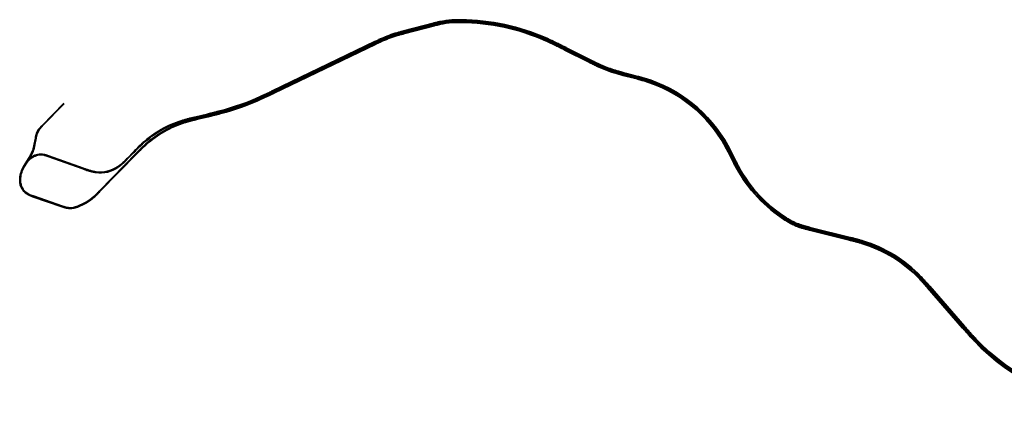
# Model space of a CAD drawing. Header units: metres. Extents: x -5203299 to 2078834, y 245743 to 5817682.
# Tile 3 of 256: x 341634 to 360234, y 5810368 to 5817682. Entities that reach past the tile are written whole.
import ezdxf

# ---------------------------------------------------------------- set-up
doc = ezdxf.new("R2010")
doc.units = ezdxf.units.M
doc.header["$LTSCALE"] = 0.5
doc.layers.add('99.04_Gleisplanung VP 02_23-EB-1236L-A-FAHRKANTE', color=150, linetype='Continuous', lineweight=35, true_color=0x007fff)
doc.layers.add('99.04_Gleisplanung VP 02_23-EB-1236R-A-FAHRKANTE', color=150, linetype='Continuous', lineweight=35, true_color=0x007fff)
doc.layers.add('Keine', color=7, linetype='Continuous', lineweight=9)

# ---------------------------------------------------------------- blocks, each defined once
blk = doc.blocks.new('_23-07-06_Massenplan_TB_Weiterführende Schule-4 (3D)')
at = {"layer": '99.04_Gleisplanung VP 02_23-EB-1236L-A-FAHRKANTE', "flags": 128}
for points in [[(-576.1, 22.2, -0.18994), (-844.5, 148.1), (-844.5, 148.1, -0.002297), (-847.2, 150.9), (-847.2, 150.9), (-847.2, 150.9, -0.00199), (-849.9, 153.9), (-849.9, 153.9), (-849.9, 153.9, -0.001684), (-852.5, 156.8), (-852.5, 156.8), (-852.5, 156.8, -0.001378), (-855.2, 159.8), (-855.2, 159.8, -0.001072), (-857.7, 162.6), (-857.7, 162.6, -0.000766), (-860.4, 165.7), (-860.4, 165.7, -0.000459), (-862.6, 168.2), (-862.6, 168.2), (-862.6, 168.2), (-862.6, 168.2, -0.000153), (-865.6, 171.7), (-865.6, 171.7), (-865.6, 171.7), (-865.6, 171.7), (-931.7, 247.4, 0.000185), (-934, 250, 0.000555), (-935.6, 251.9, 0.000926), (-937.7, 254.2, 0.001296), (-939.6, 256.3), (-939.6, 256.3, 0.001667), (-941.6, 258.6), (-941.6, 258.6, 0.002037), (-943.6, 260.7, 0.002407), (-945.6, 262.9), (-945.6, 262.9, 0.002777), (-947.6, 265), (-947.6, 265), (-947.6, 265, 0.128909), (-1056, 331.4), (-1056, 331.4), (-1056, 331.4, 0.002777), (-1058.8, 332.2), (-1058.8, 332.2), (-1058.8, 332.2), (-1058.8, 332.2), (-1058.8, 332.2), (-1058.8, 332.2, 0.002407), (-1061.7, 333.1), (-1061.7, 333.1), (-1061.7, 333.1), (-1061.7, 333.1, 0.002037), (-1064.5, 333.8), (-1064.5, 333.8), (-1064.5, 333.8), (-1064.5, 333.8, 0.001666), (-1067.5, 334.6), (-1067.5, 334.6), (-1067.5, 334.6), (-1067.5, 334.6, 0.001296), (-1070.2, 335.3), (-1070.2, 335.3), (-1070.2, 335.3), (-1070.2, 335.3, 0.000926), (-1073.2, 336.1), (-1073.2, 336.1), (-1073.2, 336.1), (-1073.2, 336.1), (-1073.2, 336.1, 0.000555), (-1075.6, 336.7), (-1075.6, 336.7), (-1075.6, 336.7), (-1075.6, 336.7), (-1075.6, 336.7), (-1075.6, 336.7), (-1075.6, 336.7, 0.000185), (-1079, 337.6), (-1079, 337.6), (-1079, 337.6), (-1079, 337.6), (-1155, 356.6), (-1155, 356.6, -0.000441), (-1158.3, 357.4), (-1158.3, 357.4, -0.001324), (-1160.7, 358), (-1160.7, 358), (-1160.7, 358), (-1160.7, 358), (-1160.7, 358), (-1160.7, 358, -0.002206), (-1163.7, 358.8), (-1163.7, 358.8), (-1163.7, 358.8), (-1163.7, 358.8, -0.003089), (-1166.3, 359.6), (-1166.3, 359.6, -0.003971), (-1169.3, 360.4, -0.004854), (-1172, 361.2, -0.005736), (-1174.8, 362.2, -0.006619), (-1177.5, 363.2), (-1177.5, 363.2, -0.024867), (-1187.1, 367.3), (-1187.1, 367.3, -0.009131), (-1190.6, 369.1), (-1190.6, 369.1, -0.007612), (-1194.3, 371.2), (-1194.3, 371.2, -0.006094), (-1197.7, 373.2, -0.004575), (-1201.3, 375.5, -0.126344), (-1292.8, 473.3, -0.003587), (-1294.8, 477, -0.002562), (-1297, 481.1), (-1297, 481.1, -0.001537), (-1298.6, 484.4), (-1298.6, 484.4), (-1298.6, 484.4, -0.000512), (-1301, 489), (-1301, 489), (-1305.6, 498.2), (-1305.6, 498.2, 0.00052), (-1307.9, 502.7), (-1307.9, 502.7, 0.001559), (-1309.6, 505.9, 0.002598), (-1311.7, 510, 0.003637), (-1313.6, 513.6, 0.19862), (-1468.8, 638.5), (-1468.8, 638.5, 0.003637), (-1472.7, 639.6), (-1472.7, 639.6), (-1472.7, 639.6), (-1472.7, 639.6, 0.002598), (-1477.1, 640.8), (-1477.1, 640.8), (-1477.1, 640.8), (-1477.1, 640.8), (-1477.1, 640.8, 0.001559), (-1480.6, 641.7), (-1480.6, 641.7), (-1480.6, 641.7), (-1480.6, 641.7, 0.00052), (-1485.5, 643), (-1485.5, 643), (-1485.5, 643), (-1485.5, 643), (-1501.8, 647.2), (-1501.8, 647.2), (-1501.8, 647.2, -0.000512), (-1506.8, 648.5), (-1506.8, 648.5), (-1506.8, 648.5, -0.001537), (-1510.3, 649.4), (-1510.3, 649.4), (-1510.3, 649.4, -0.002562), (-1514.8, 650.6), (-1514.8, 650.6), (-1514.8, 650.6), (-1514.8, 650.6, -0.003587), (-1518.8, 651.8), (-1518.8, 651.8, -0.037523), (-1556.6, 666, -0.003587), (-1560.4, 667.8), (-1560.4, 667.8), (-1560.4, 667.8, -0.002562), (-1564.6, 669.8), (-1564.6, 669.8), (-1564.6, 669.8, -0.001537), (-1567.9, 671.5), (-1567.9, 671.5), (-1567.9, 671.5), (-1567.9, 671.5), (-1567.9, 671.5), (-1567.9, 671.5, -0.000512), (-1572.4, 673.8), (-1572.4, 673.8), (-1572.4, 673.8), (-1615.6, 695.6), (-1615.6, 695.6), (-1615.6, 695.6, 0.000201), (-1621, 698.3), (-1621, 698.3), (-1621, 698.3), (-1621, 698.3, 0.000603), (-1624.9, 700.3), (-1624.9, 700.3, 0.001005), (-1629.9, 702.7), (-1629.9, 702.7, 0.001407), (-1634.3, 704.9), (-1634.3, 704.9, 0.001809), (-1639.1, 707.3), (-1639.1, 707.3, 0.002211), (-1643.7, 709.4), (-1643.7, 709.4, 0.002613), (-1648.5, 711.7), (-1648.5, 711.7, 0.003015), (-1653.2, 713.8), (-1653.2, 713.8, 0.102042), (-1813.3, 748.4), (-1813.3, 748.4), (-1813.3, 748.4), (-1813.3, 748.4, 0.003114), (-1817.7, 748.4), (-1817.7, 748.4), (-1817.7, 748.4, 0.004197), (-1821.6, 748.4), (-1821.6, 748.4), (-1821.6, 748.4, 0.005281), (-1825.9, 748.3), (-1825.9, 748.3, 0.006364), (-1830, 748), (-1830, 748, 0.037174), (-1852.1, 744.9), (-1852.1, 744.9, 0.004463), (-1854.9, 744.3), (-1854.9, 744.3), (-1854.9, 744.3), (-1854.9, 744.3, 0.003188), (-1858.1, 743.5), (-1858.1, 743.5), (-1858.1, 743.5), (-1858.1, 743.5, 0.001913), (-1860.6, 742.9), (-1860.6, 742.9), (-1860.6, 742.9, 0.000638), (-1864.1, 742), (-1864.1, 742), (-1919.7, 727.4), (-1919.7, 727.4), (-1919.7, 727.4, 0.000436), (-1923.3, 726.5), (-1923.3, 726.5), (-1923.3, 726.5, 0.001307), (-1925.9, 725.8), (-1925.9, 725.8), (-1925.9, 725.8), (-1925.9, 725.8, 0.002178), (-1929.2, 724.9), (-1929.2, 724.9), (-1929.2, 724.9, 0.003049), (-1932.1, 724.1, 0.033697), (-1961.3, 713.4, 0.003284), (-1964.3, 712), (-1964.3, 712), (-1964.3, 712), (-1964.3, 712, 0.002345), (-1967.6, 710.5), (-1967.6, 710.5), (-1967.6, 710.5, 0.001407), (-1970.2, 709.3, 0.000469), (-1973.8, 707.5), (-2167, 614.6), (-2167, 614.6), (-2167, 614.6, -0.000097), (-2170.3, 613), (-2170.3, 613), (-2170.3, 613), (-2170.3, 613), (-2170.3, 613), (-2170.3, 613, -0.000292), (-2172.7, 611.9), (-2172.7, 611.9), (-2172.7, 611.9), (-2172.7, 611.9), (-2172.7, 611.9, -0.000487), (-2175.7, 610.5), (-2175.7, 610.5), (-2175.7, 610.5), (-2175.7, 610.5), (-2175.7, 610.5, -0.000681), (-2178.4, 609.2), (-2178.4, 609.2), (-2178.4, 609.2), (-2178.4, 609.2, -0.001946), (-2184.4, 606.4), (-2184.4, 606.4, -0.002724), (-2189.7, 603.9), (-2189.7, 603.9), (-2189.7, 603.9, -0.040475), (-2266.5, 576.6), (-2266.5, 576.6, -0.002724), (-2272.3, 575.1), (-2272.3, 575.1, -0.001946), (-2278.7, 573.4), (-2278.7, 573.4, -0.001168), (-2283.8, 572.2), (-2283.8, 572.2), (-2283.8, 572.2, -0.000389), (-2290.9, 570.5), (-2290.9, 570.5), (-2290.9, 570.5), (-2310.9, 565.6), (-2310.9, 565.6, 0.000248), (-2314.4, 564.8), (-2314.4, 564.8), (-2314.4, 564.8), (-2314.4, 564.8), (-2314.4, 564.8, 0.000744), (-2316.9, 564.2), (-2316.9, 564.2), (-2316.9, 564.2), (-2316.9, 564.2), (-2316.9, 564.2), (-2316.9, 564.2, 0.00124), (-2320.1, 563.4), (-2320.1, 563.4), (-2320.1, 563.4), (-2320.1, 563.4, 0.001737), (-2322.9, 562.7), (-2322.9, 562.7), (-2322.9, 562.7), (-2322.9, 562.7, 0.002233), (-2326, 561.9), (-2326, 561.9), (-2326, 561.9), (-2326, 561.9, 0.002729), (-2328.9, 561.1), (-2328.9, 561.1), (-2328.9, 561.1), (-2328.9, 561.1, 0.003225), (-2331.9, 560.2), (-2331.9, 560.2), (-2331.9, 560.2), (-2331.9, 560.2, 0.003721), (-2334.8, 559.3), (-2334.8, 559.3), (-2334.8, 559.3, 0.108452), (-2407.3, 518.2), (-2407.3, 518.2), (-2407.3, 518.2, 0.003721), (-2409.5, 516.2), (-2409.5, 516.2), (-2409.5, 516.2), (-2409.5, 516.2), (-2409.5, 516.2, 0.003225), (-2411.8, 514.1), (-2411.8, 514.1), (-2411.8, 514.1, 0.002729), (-2413.9, 512), (-2413.9, 512), (-2413.9, 512), (-2413.9, 512, 0.002233), (-2416.2, 509.8), (-2416.2, 509.8, 0.001737), (-2418.3, 507.7), (-2418.3, 507.7, 0.00124), (-2420.6, 505.4), (-2420.6, 505.4), (-2420.6, 505.4), (-2420.6, 505.4, 0.000744), (-2422.4, 503.5), (-2422.4, 503.5), (-2422.4, 503.5), (-2422.4, 503.5), (-2422.4, 503.5, 0.000248), (-2424.9, 501), (-2424.9, 501), (-2495.1, 429.3, -0.000293), (-2496.6, 427.7), (-2496.6, 427.7), (-2496.6, 427.7), (-2496.6, 427.7, -0.000879), (-2497.7, 426.6), (-2497.7, 426.6), (-2497.7, 426.6), (-2497.7, 426.6), (-2497.7, 426.6, -0.001465), (-2499.1, 425.2), (-2499.1, 425.2), (-2499.1, 425.2), (-2499.1, 425.2, -0.002051), (-2500.4, 424), (-2500.4, 424), (-2500.4, 424, -0.002637), (-2501.8, 422.6), (-2501.8, 422.6), (-2501.8, 422.6), (-2501.8, 422.6, -0.003223), (-2503.1, 421.4), (-2503.1, 421.4), (-2503.1, 421.4), (-2503.1, 421.4), (-2503.1, 421.4, -0.003809), (-2504.5, 420.1), (-2504.5, 420.1), (-2504.5, 420.1), (-2504.5, 420.1, -0.004395), (-2505.9, 418.8), (-2505.9, 418.8), (-2505.9, 418.8), (-2505.9, 418.8, -0.089537), (-2536.6, 400.4), (-2536.6, 400.4), (-2536.6, 400.4, -0.007053), (-2538.8, 399.5), (-2538.8, 399.5), (-2538.8, 399.5, -0.009908), (-2540.9, 398.9), (-2540.9, 398.9, -0.012763), (-2543.1, 398.2), (-2543.1, 398.2, -0.015619), (-2545.3, 397.8), (-2545.3, 397.8, -0.094956), (-2558, 397.9, -0.00799), (-2559.1, 398.1), (-2559.1, 398.1, -0.006925), (-2560.2, 398.4), (-2560.2, 398.4), (-2560.2, 398.4, -0.005859), (-2561.3, 398.7), (-2561.3, 398.7, -0.004794), (-2562.4, 399, -0.003729), (-2563.4, 399.3), (-2563.4, 399.3, -0.002664), (-2564.6, 399.7), (-2564.6, 399.7, -0.001598), (-2565.5, 400, -0.000533), (-2566.7, 400.4), (-2621.9, 419.5), (-2621.9, 419.5), (-2621.9, 419.5), (-2621.9, 419.5, -0.000586), (-2623.1, 420), (-2623.1, 420), (-2623.1, 420), (-2623.1, 420), (-2623.1, 420, -0.001758), (-2624, 420.3), (-2624, 420.3), (-2624, 420.3, -0.00293), (-2625.2, 420.7), (-2625.2, 420.7), (-2625.2, 420.7, -0.004102), (-2626.2, 421.1), (-2626.2, 421.1), (-2626.2, 421.1), (-2626.2, 421.1), (-2626.2, 421.1, -0.005274), (-2627.2, 421.5), (-2627.2, 421.5), (-2627.2, 421.5, -0.006445), (-2628.3, 421.9), (-2628.3, 421.9, -0.007617), (-2629.3, 422.4, -0.008789), (-2630.3, 422.9), (-2630.3, 422.9, -0.237662), (-2646.4, 445.4), (-2646.4, 445.4, -0.017814), (-2646.7, 447.6), (-2646.7, 447.6, -0.015939), (-2646.8, 450), (-2646.8, 450), (-2646.8, 450, -0.014063), (-2646.8, 452.2), (-2646.8, 452.2), (-2646.8, 452.2, -0.012188), (-2646.6, 454.5), (-2646.6, 454.5), (-2646.6, 454.5, -0.11627), (-2639.4, 476.7), (-2639.4, 476.7), (-2629, 493.7), (-2629, 493.7), (-2629, 493.7), (-2629, 493.7, 0.000352), (-2628.3, 494.8), (-2628.3, 494.8), (-2628.3, 494.8), (-2628.3, 494.8), (-2628.3, 494.8), (-2628.3, 494.8, 0.001055), (-2627.8, 495.6), (-2627.8, 495.6, 0.001758), (-2627.2, 496.7), (-2627.2, 496.7), (-2627.2, 496.7, 0.002461), (-2626.7, 497.6), (-2626.7, 497.6), (-2626.7, 497.6, 0.007031), (-2625.5, 499.6, 0.009844), (-2624.5, 501.5), (-2624.5, 501.5, 0.04503), (-2621.3, 509.7), (-2621.3, 509.7), (-2621.3, 509.7, 0.009844), (-2620.8, 511.8), (-2620.8, 511.8, 0.007031), (-2620.3, 514.1, 0.002461), (-2620.1, 515.1), (-2620.1, 515.1), (-2620.1, 515.1, 0.001758), (-2619.8, 516.3), (-2619.8, 516.3), (-2619.8, 516.3, 0.001055), (-2619.7, 517.2), (-2619.7, 517.2), (-2619.7, 517.2), (-2619.7, 517.2, 0.000352), (-2619.4, 518.5), (-2619.4, 518.5), (-2619.4, 518.5), (-2617.2, 530), (-2617.2, 530, -0.000586), (-2617, 531.2), (-2617, 531.2, -0.001758), (-2616.8, 532.2), (-2616.8, 532.2, -0.00293), (-2616.6, 533.3), (-2616.6, 533.3), (-2616.6, 533.3, -0.004102), (-2616.3, 534.4), (-2616.3, 534.4, -0.005273), (-2616, 535.5, -0.006445), (-2615.8, 536.6), (-2615.8, 536.6, -0.007617), (-2615.4, 537.7), (-2615.4, 537.7), (-2615.4, 537.7, -0.008789), (-2615.1, 538.8), (-2615.1, 538.8, -0.070836), (-2611.1, 546.5, -0.008789), (-2610.4, 547.4), (-2610.4, 547.4, -0.007617), (-2609.7, 548.3), (-2609.7, 548.3), (-2609.7, 548.3, -0.006445), (-2609, 549.1), (-2609, 549.1), (-2609, 549.1, -0.005273), (-2608.2, 550), (-2608.2, 550, -0.004102), (-2607.5, 550.8, -0.00293), (-2606.6, 551.7), (-2606.6, 551.7, -0.001758), (-2606, 552.4), (-2606, 552.4), (-2606, 552.4), (-2606, 552.4), (-2606, 552.4, -0.000586), (-2605.1, 553.3), (-2563.6, 595.9)], [(-576, 23.7, -0.18994), (-843.5, 149.1), (-843.5, 149.1), (-843.5, 149.1, -0.002297), (-846.1, 151.9), (-846.1, 151.9, -0.00199), (-848.8, 154.9, -0.001684), (-851.4, 157.7, -0.001378), (-854.1, 160.8, -0.001072), (-856.6, 163.5), (-856.6, 163.5, -0.000766), (-859.4, 166.7), (-859.4, 166.7), (-859.4, 166.7, -0.000459), (-861.5, 169.2), (-861.5, 169.2), (-861.5, 169.2), (-861.5, 169.2), (-861.5, 169.2, -0.000153), (-864.6, 172.6), (-864.6, 172.6), (-864.6, 172.6), (-864.6, 172.6), (-930.6, 248.3, 0.000185), (-932.9, 250.9), (-932.9, 250.9), (-932.9, 250.9, 0.000555), (-934.6, 252.8), (-934.6, 252.8), (-934.6, 252.8, 0.000926), (-936.6, 255.2), (-936.6, 255.2, 0.001296), (-938.5, 257.3), (-938.5, 257.3, 0.001667), (-940.6, 259.6), (-940.6, 259.6, 0.002037), (-942.5, 261.7), (-942.5, 261.7, 0.002407), (-944.6, 263.9), (-944.6, 263.9, 0.002777), (-946.6, 266), (-946.6, 266, 0.128909), (-1055.6, 332.8), (-1055.6, 332.8), (-1055.6, 332.8), (-1055.6, 332.8, 0.002777), (-1058.4, 333.6), (-1058.4, 333.6), (-1058.4, 333.6, 0.002407), (-1061.4, 334.4), (-1061.4, 334.4, 0.002037), (-1064.1, 335.2), (-1064.1, 335.2), (-1064.1, 335.2), (-1064.1, 335.2, 0.001666), (-1067.1, 336), (-1067.1, 336), (-1067.1, 336), (-1067.1, 336), (-1067.1, 336, 0.001296), (-1069.8, 336.7), (-1069.8, 336.7, 0.000926), (-1072.9, 337.5), (-1072.9, 337.5), (-1072.9, 337.5, 0.000555), (-1075.3, 338.1), (-1075.3, 338.1), (-1075.3, 338.1), (-1075.3, 338.1), (-1075.3, 338.1), (-1075.3, 338.1, 0.000185), (-1078.7, 338.9), (-1078.7, 338.9), (-1078.7, 338.9), (-1154.6, 358, -0.000441), (-1158, 358.8), (-1158, 358.8), (-1158, 358.8), (-1158, 358.8, -0.001324), (-1160.3, 359.4), (-1160.3, 359.4), (-1160.3, 359.4), (-1160.3, 359.4), (-1160.3, 359.4), (-1160.3, 359.4, -0.002206), (-1163.3, 360.2), (-1163.3, 360.2), (-1163.3, 360.2, -0.003089), (-1166, 360.9, -0.003971), (-1168.9, 361.8, -0.004854), (-1171.5, 362.6), (-1171.5, 362.6, -0.005736), (-1174.4, 363.5), (-1174.4, 363.5), (-1174.4, 363.5, -0.006619), (-1177, 364.5), (-1177, 364.5, -0.024867), (-1186.4, 368.6), (-1186.4, 368.6, -0.009131), (-1189.9, 370.4), (-1189.9, 370.4), (-1189.9, 370.4, -0.007612), (-1193.6, 372.4), (-1193.6, 372.4), (-1193.6, 372.4, -0.006094), (-1196.9, 374.4), (-1196.9, 374.4, -0.004575), (-1200.6, 376.7, -0.126344), (-1291.6, 474), (-1291.6, 474, -0.003587), (-1293.6, 477.7), (-1293.6, 477.7, -0.002562), (-1295.7, 481.8, -0.001537), (-1297.4, 485), (-1297.4, 485, -0.000512), (-1299.7, 489.6), (-1299.7, 489.6), (-1304.3, 498.8, 0.00052), (-1306.6, 503.3), (-1306.6, 503.3, 0.001559), (-1308.3, 506.6), (-1308.3, 506.6, 0.002598), (-1310.4, 510.6, 0.003637), (-1312.4, 514.3, 0.19862), (-1468.4, 639.8, 0.003637), (-1472.3, 641), (-1472.3, 641, 0.002598), (-1476.7, 642.2), (-1476.7, 642.2), (-1476.7, 642.2, 0.001559), (-1480.3, 643.1), (-1480.3, 643.1), (-1480.3, 643.1, 0.00052), (-1485.2, 644.4), (-1485.2, 644.4), (-1485.2, 644.4), (-1501.5, 648.6), (-1501.5, 648.6), (-1501.5, 648.6, -0.000512), (-1506.4, 649.8), (-1506.4, 649.8), (-1506.4, 649.8), (-1506.4, 649.8, -0.001537), (-1510, 650.8), (-1510, 650.8, -0.002562), (-1514.4, 652), (-1514.4, 652, -0.003587), (-1518.4, 653.1), (-1518.4, 653.1, -0.037523), (-1556, 667.3, -0.003587), (-1559.8, 669.1, -0.002562), (-1563.9, 671.1, -0.001537), (-1567.2, 672.7), (-1567.2, 672.7, -0.000512), (-1571.8, 675), (-1571.8, 675), (-1571.8, 675), (-1614.9, 696.9), (-1614.9, 696.9), (-1614.9, 696.9), (-1614.9, 696.9, 0.000201), (-1620.4, 699.6), (-1620.4, 699.6), (-1620.4, 699.6), (-1620.4, 699.6, 0.000603), (-1624.3, 701.6), (-1624.3, 701.6), (-1624.3, 701.6, 0.001005), (-1629.2, 704), (-1629.2, 704), (-1629.2, 704), (-1629.2, 704, 0.001407), (-1633.7, 706.2), (-1633.7, 706.2), (-1633.7, 706.2, 0.001809), (-1638.5, 708.6, 0.002211), (-1643.1, 710.7), (-1643.1, 710.7, 0.002613), (-1647.9, 713), (-1647.9, 713), (-1647.9, 713), (-1647.9, 713), (-1647.9, 713, 0.003015), (-1652.6, 715.1, 0.102042), (-1813.3, 749.8), (-1813.3, 749.8, 0.003114), (-1817.7, 749.9), (-1817.7, 749.9), (-1817.7, 749.9, 0.004197), (-1821.7, 749.8), (-1821.7, 749.8), (-1821.7, 749.8, 0.005281), (-1826, 749.7, 0.006364), (-1830.1, 749.5, 0.037174), (-1852.4, 746.3), (-1852.4, 746.3, 0.004463), (-1855.3, 745.7), (-1855.3, 745.7), (-1855.3, 745.7, 0.003188), (-1858.4, 744.9), (-1858.4, 744.9), (-1858.4, 744.9, 0.001913), (-1860.9, 744.3, 0.000638), (-1864.4, 743.3), (-1920.1, 728.8), (-1920.1, 728.8), (-1920.1, 728.8, 0.000436), (-1923.7, 727.9), (-1923.7, 727.9), (-1923.7, 727.9), (-1923.7, 727.9, 0.001307), (-1926.3, 727.2), (-1926.3, 727.2), (-1926.3, 727.2), (-1926.3, 727.2, 0.002178), (-1929.6, 726.3), (-1929.6, 726.3), (-1929.6, 726.3, 0.003049), (-1932.5, 725.4, 0.033697), (-1961.9, 714.7), (-1961.9, 714.7, 0.003284), (-1964.9, 713.3), (-1964.9, 713.3, 0.002345), (-1968.2, 711.8), (-1968.2, 711.8), (-1968.2, 711.8), (-1968.2, 711.8, 0.001407), (-1970.8, 710.6), (-1970.8, 710.6), (-1970.8, 710.6, 0.000469), (-1974.5, 708.8), (-1974.5, 708.8), (-2167.7, 615.9), (-2167.7, 615.9, -0.000097), (-2171, 614.3), (-2171, 614.3), (-2171, 614.3), (-2171, 614.3), (-2171, 614.3), (-2171, 614.3, -0.000292), (-2173.3, 613.2), (-2173.3, 613.2), (-2173.3, 613.2), (-2173.3, 613.2), (-2173.3, 613.2, -0.000487), (-2176.3, 611.8), (-2176.3, 611.8), (-2176.3, 611.8), (-2176.3, 611.8, -0.000681), (-2179, 610.5), (-2179, 610.5), (-2179, 610.5), (-2179, 610.5, -0.001946), (-2185, 607.7), (-2185, 607.7), (-2185, 607.7), (-2185, 607.7, -0.002724), (-2190.3, 605.2), (-2190.3, 605.2), (-2190.3, 605.2, -0.040475), (-2266.9, 577.9), (-2266.9, 577.9), (-2266.9, 577.9, -0.002724), (-2272.6, 576.5), (-2272.6, 576.5), (-2272.6, 576.5), (-2272.6, 576.5, -0.001946), (-2279, 574.8), (-2279, 574.8), (-2279, 574.8, -0.001168), (-2284.1, 573.6), (-2284.1, 573.6), (-2284.1, 573.6), (-2284.1, 573.6, -0.000389), (-2291.2, 571.9), (-2291.2, 571.9), (-2291.2, 571.9), (-2291.2, 571.9), (-2311.3, 567, 0.000248), (-2314.8, 566.2), (-2314.8, 566.2), (-2314.8, 566.2), (-2314.8, 566.2, 0.000744), (-2317.3, 565.6), (-2317.3, 565.6), (-2317.3, 565.6), (-2317.3, 565.6), (-2317.3, 565.6), (-2317.3, 565.6, 0.00124), (-2320.4, 564.8), (-2320.4, 564.8), (-2320.4, 564.8), (-2320.4, 564.8, 0.001737), (-2323.3, 564.1), (-2323.3, 564.1), (-2323.3, 564.1, 0.002233), (-2326.4, 563.3), (-2326.4, 563.3), (-2326.4, 563.3), (-2326.4, 563.3), (-2326.4, 563.3), (-2326.4, 563.3, 0.002729), (-2329.3, 562.5), (-2329.3, 562.5), (-2329.3, 562.5, 0.003225), (-2332.3, 561.6), (-2332.3, 561.6, 0.003721), (-2335.2, 560.7), (-2335.2, 560.7, 0.108452), (-2408.2, 519.3), (-2408.2, 519.3, 0.003721), (-2410.5, 517.3), (-2410.5, 517.3, 0.003225), (-2412.8, 515.1), (-2412.8, 515.1), (-2412.8, 515.1, 0.002729), (-2414.9, 513), (-2414.9, 513), (-2414.9, 513, 0.002233), (-2417.2, 510.8), (-2417.2, 510.8), (-2417.2, 510.8), (-2417.2, 510.8, 0.001737), (-2419.3, 508.7), (-2419.3, 508.7), (-2419.3, 508.7), (-2419.3, 508.7, 0.00124), (-2421.6, 506.4), (-2421.6, 506.4), (-2421.6, 506.4), (-2421.6, 506.4), (-2421.6, 506.4), (-2421.6, 506.4, 0.000744), (-2423.4, 504.5), (-2423.4, 504.5), (-2423.4, 504.5), (-2423.4, 504.5, 0.000248), (-2425.9, 502), (-2425.9, 502), (-2496.1, 430.3), (-2496.1, 430.3, -0.000293), (-2497.7, 428.8), (-2497.7, 428.8), (-2497.7, 428.8), (-2497.7, 428.8), (-2497.7, 428.8, -0.000879), (-2498.8, 427.6), (-2498.8, 427.6), (-2498.8, 427.6), (-2498.8, 427.6), (-2498.8, 427.6), (-2498.8, 427.6, -0.001465), (-2500.2, 426.2), (-2500.2, 426.2), (-2500.2, 426.2), (-2500.2, 426.2, -0.002051), (-2501.4, 425), (-2501.4, 425), (-2501.4, 425, -0.002637), (-2502.8, 423.7), (-2502.8, 423.7), (-2502.8, 423.7), (-2502.8, 423.7, -0.003223), (-2504.1, 422.4), (-2504.1, 422.4), (-2504.1, 422.4), (-2504.1, 422.4, -0.003809), (-2505.5, 421.1), (-2505.5, 421.1), (-2505.5, 421.1), (-2505.5, 421.1, -0.004395), (-2506.9, 419.9), (-2506.9, 419.9), (-2506.9, 419.9, -0.089537), (-2537.1, 401.7), (-2537.1, 401.7), (-2537.1, 401.7, -0.007053), (-2539.3, 400.9), (-2539.3, 400.9), (-2539.3, 400.9, -0.009908), (-2541.3, 400.3), (-2541.3, 400.3), (-2541.3, 400.3, -0.012763), (-2543.5, 399.6), (-2543.5, 399.6), (-2543.5, 399.6, -0.015619), (-2545.6, 399.2), (-2545.6, 399.2), (-2545.6, 399.2, -0.094956), (-2557.7, 399.3), (-2557.7, 399.3), (-2557.7, 399.3, -0.00799), (-2558.8, 399.5), (-2558.8, 399.5), (-2558.8, 399.5, -0.006925), (-2559.9, 399.8), (-2559.9, 399.8, -0.005859), (-2560.9, 400.1, -0.004794), (-2562, 400.4), (-2562, 400.4, -0.003729), (-2563, 400.7), (-2563, 400.7), (-2563, 400.7, -0.002664), (-2564.1, 401.1), (-2564.1, 401.1), (-2564.1, 401.1, -0.001598), (-2565, 401.4), (-2565, 401.4), (-2565, 401.4, -0.000533), (-2566.2, 401.8), (-2566.2, 401.8), (-2621.4, 420.9), (-2621.4, 420.9), (-2621.4, 420.9), (-2621.4, 420.9, -0.000586), (-2622.7, 421.3), (-2622.7, 421.3), (-2622.7, 421.3), (-2622.7, 421.3, -0.001758), (-2623.5, 421.6), (-2623.5, 421.6, -0.00293), (-2624.7, 422), (-2624.7, 422, -0.004102), (-2625.6, 422.4), (-2625.6, 422.4, -0.005274), (-2626.7, 422.8), (-2626.7, 422.8, -0.006445), (-2627.7, 423.2), (-2627.7, 423.2), (-2627.7, 423.2, -0.007617), (-2628.7, 423.7), (-2628.7, 423.7), (-2628.7, 423.7, -0.008789), (-2629.7, 424.2), (-2629.7, 424.2), (-2629.7, 424.2, -0.237662), (-2645, 445.6), (-2645, 445.6, -0.017814), (-2645.3, 447.8, -0.015939), (-2645.4, 450, -0.014063), (-2645.4, 452.2), (-2645.4, 452.2, -0.012188), (-2645.2, 454.4), (-2645.2, 454.4, -0.11627), (-2638.2, 475.9), (-2627.7, 493), (-2627.7, 493), (-2627.7, 493), (-2627.7, 493, 0.000352), (-2627.1, 494.1), (-2627.1, 494.1), (-2627.1, 494.1), (-2627.1, 494.1), (-2627.1, 494.1), (-2627.1, 494.1), (-2627.1, 494.1, 0.001055), (-2626.6, 494.9), (-2626.6, 494.9), (-2626.6, 494.9), (-2626.6, 494.9), (-2626.6, 494.9, 0.001758), (-2626, 495.9), (-2626, 495.9), (-2626, 495.9), (-2626, 495.9, 0.002461), (-2625.4, 496.8), (-2625.4, 496.8, 0.007031), (-2624.2, 498.9), (-2624.2, 498.9), (-2624.2, 498.9, 0.009844), (-2623.3, 500.8), (-2623.3, 500.8, 0.04503), (-2620, 509.3, 0.009844), (-2619.4, 511.4), (-2619.4, 511.4, 0.007031), (-2618.9, 513.8), (-2618.9, 513.8, 0.002461), (-2618.7, 514.8, 0.001758), (-2618.4, 516), (-2618.4, 516, 0.001055), (-2618.3, 516.9), (-2618.3, 516.9), (-2618.3, 516.9), (-2618.3, 516.9), (-2618.3, 516.9, 0.000352), (-2618, 518.2), (-2618, 518.2), (-2618, 518.2), (-2618, 518.2), (-2615.8, 529.7), (-2615.8, 529.7, -0.000586), (-2615.6, 531), (-2615.6, 531), (-2615.6, 531, -0.001758), (-2615.4, 531.9), (-2615.4, 531.9), (-2615.4, 531.9), (-2615.4, 531.9, -0.00293), (-2615.1, 533), (-2615.1, 533, -0.004102), (-2614.9, 534.1, -0.005273), (-2614.7, 535.2), (-2614.7, 535.2, -0.006445), (-2614.4, 536.2), (-2614.4, 536.2, -0.007617), (-2614.1, 537.3), (-2614.1, 537.3, -0.008789), (-2613.7, 538.3), (-2613.7, 538.3), (-2613.7, 538.3, -0.070836), (-2609.9, 545.6), (-2609.9, 545.6), (-2609.9, 545.6, -0.008789), (-2609.3, 546.5), (-2609.3, 546.5), (-2609.3, 546.5, -0.007617), (-2608.6, 547.4), (-2608.6, 547.4, -0.006445), (-2607.9, 548.2), (-2607.9, 548.2, -0.005273), (-2607.1, 549.1), (-2607.1, 549.1), (-2607.1, 549.1), (-2607.1, 549.1, -0.004102), (-2606.4, 549.8), (-2606.4, 549.8), (-2606.4, 549.8), (-2606.4, 549.8, -0.00293), (-2605.6, 550.7), (-2605.6, 550.7), (-2605.6, 550.7, -0.001758), (-2605, 551.4), (-2605, 551.4), (-2605, 551.4), (-2605, 551.4), (-2605, 551.4, -0.000586), (-2604, 552.3), (-2604, 552.3), (-2604, 552.3), (-2562.6, 594.9)]]:
    blk.add_lwpolyline(points, format="xyb", dxfattribs=at)
at = {"layer": '99.04_Gleisplanung VP 02_23-EB-1236R-A-FAHRKANTE', "flags": 128}
for points in [[(-575.8, 27.3, -0.189848), (-840.8, 151.5), (-840.8, 151.5), (-840.8, 151.5, -0.002307), (-843.4, 154.3), (-843.4, 154.3), (-843.4, 154.3, -0.002), (-846.1, 157.3), (-846.1, 157.3, -0.001692), (-848.7, 160.1), (-848.7, 160.1, -0.001384), (-851.4, 163.2), (-851.4, 163.2, -0.001077), (-853.8, 165.9), (-853.8, 165.9, -0.000769), (-856.6, 169.1), (-856.6, 169.1, -0.000461), (-858.7, 171.5), (-858.7, 171.5), (-858.7, 171.5), (-858.7, 171.5, -0.000154), (-861.8, 175), (-861.8, 175), (-861.8, 175), (-861.8, 175), (-927.8, 250.7, 0.000184), (-930.1, 253.3), (-930.1, 253.3, 0.000551), (-931.8, 255.2), (-931.8, 255.2, 0.000919), (-933.9, 257.6), (-933.9, 257.6, 0.001287), (-935.8, 259.7), (-935.8, 259.7, 0.001654), (-937.8, 262), (-937.8, 262), (-937.8, 262, 0.002022), (-939.8, 264.1), (-939.8, 264.1), (-939.8, 264.1, 0.00239), (-941.9, 266.4), (-941.9, 266.4, 0.002757), (-943.9, 268.5, 0.129082), (-1054.7, 336.3), (-1054.7, 336.3, 0.002757), (-1057.5, 337.1), (-1057.5, 337.1), (-1057.5, 337.1), (-1057.5, 337.1, 0.00239), (-1060.4, 338), (-1060.4, 338), (-1060.4, 338, 0.002022), (-1063.2, 338.7), (-1063.2, 338.7, 0.001655), (-1066.2, 339.5), (-1066.2, 339.5, 0.001287), (-1069, 340.3), (-1069, 340.3, 0.000919), (-1072, 341), (-1072, 341), (-1072, 341, 0.000551), (-1074.5, 341.7), (-1074.5, 341.7), (-1074.5, 341.7), (-1074.5, 341.7, 0.000184), (-1077.9, 342.5), (-1077.9, 342.5), (-1154, 361.6, -0.000449), (-1157.2, 362.4), (-1157.2, 362.4, -0.001348), (-1159.5, 363), (-1159.5, 363), (-1159.5, 363), (-1159.5, 363, -0.002246), (-1162.5, 363.8), (-1162.5, 363.8), (-1162.5, 363.8, -0.003145), (-1165.1, 364.5), (-1165.1, 364.5), (-1165.1, 364.5), (-1165.1, 364.5, -0.004043), (-1167.9, 365.3), (-1167.9, 365.3), (-1167.9, 365.3, -0.004942), (-1170.6, 366.1), (-1170.6, 366.1, -0.00584), (-1173.3, 367, -0.006739), (-1175.9, 368, -0.024135), (-1184.7, 371.8), (-1184.7, 371.8, -0.009222), (-1188.2, 373.6), (-1188.2, 373.6, -0.007665), (-1191.7, 375.6, -0.006109), (-1195, 377.5), (-1195, 377.5, -0.004552), (-1198.5, 379.7), (-1198.5, 379.7, -0.126372), (-1288.4, 475.7), (-1288.4, 475.7, -0.003611), (-1290.3, 479.3), (-1290.3, 479.3), (-1290.3, 479.3, -0.00258), (-1292.4, 483.4), (-1292.4, 483.4), (-1292.4, 483.4, -0.001548), (-1294.1, 486.7), (-1294.1, 486.7), (-1294.1, 486.7, -0.000516), (-1296.4, 491.2), (-1296.4, 491.2), (-1301.1, 500.4, 0.000516), (-1303.4, 505), (-1303.4, 505, 0.001548), (-1305, 508.2), (-1305, 508.2), (-1305, 508.2, 0.00258), (-1307.2, 512.3), (-1307.2, 512.3), (-1307.2, 512.3, 0.003611), (-1309.1, 516), (-1309.1, 516, 0.19874), (-1467.4, 643.3, 0.003612), (-1471.4, 644.5), (-1471.4, 644.5), (-1471.4, 644.5), (-1471.4, 644.5, 0.00258), (-1475.8, 645.7), (-1475.8, 645.7), (-1475.8, 645.7), (-1475.8, 645.7, 0.001548), (-1479.4, 646.6), (-1479.4, 646.6), (-1479.4, 646.6, 0.000516), (-1484.3, 647.9), (-1500.6, 652.1), (-1500.6, 652.1, -0.000516), (-1505.5, 653.4), (-1505.5, 653.4), (-1505.5, 653.4), (-1505.5, 653.4), (-1505.5, 653.4, -0.001548), (-1509.1, 654.3), (-1509.1, 654.3), (-1509.1, 654.3), (-1509.1, 654.3, -0.00258), (-1513.5, 655.5), (-1513.5, 655.5), (-1513.5, 655.5), (-1513.5, 655.5, -0.003612), (-1517.5, 656.7), (-1517.5, 656.7, -0.03741), (-1554.4, 670.6, -0.003611), (-1558.1, 672.3), (-1558.1, 672.3, -0.00258), (-1562.3, 674.4), (-1562.3, 674.4), (-1562.3, 674.4, -0.001548), (-1565.5, 676), (-1565.5, 676), (-1565.5, 676, -0.000516), (-1570.1, 678.3), (-1570.1, 678.3), (-1570.1, 678.3), (-1613.2, 700.1), (-1613.2, 700.1, 0.0002), (-1618.7, 702.8), (-1618.7, 702.8, 0.0006), (-1622.6, 704.8), (-1622.6, 704.8), (-1622.6, 704.8, 0.001), (-1627.6, 707.3), (-1627.6, 707.3), (-1627.6, 707.3, 0.001401), (-1632, 709.5), (-1632, 709.5, 0.001801), (-1636.9, 711.8), (-1636.9, 711.8), (-1636.9, 711.8, 0.002201), (-1641.5, 714), (-1641.5, 714), (-1641.5, 714), (-1641.5, 714, 0.002601), (-1646.4, 716.3), (-1646.4, 716.3, 0.003001), (-1651, 718.4), (-1651, 718.4, 0.102061), (-1813.2, 753.5), (-1813.2, 753.5), (-1813.2, 753.5, 0.003124), (-1817.7, 753.5), (-1817.7, 753.5, 0.00419), (-1821.7, 753.5, 0.005256), (-1826.1, 753.3, 0.006322), (-1830.2, 753.1, 0.037398), (-1853.3, 749.9), (-1853.3, 749.9, 0.00441), (-1856.2, 749.2), (-1856.2, 749.2), (-1856.2, 749.2), (-1856.2, 749.2, 0.00315), (-1859.4, 748.4), (-1859.4, 748.4), (-1859.4, 748.4), (-1859.4, 748.4, 0.00189), (-1861.9, 747.8), (-1861.9, 747.8), (-1861.9, 747.8), (-1861.9, 747.8), (-1861.9, 747.8, 0.00063), (-1865.4, 746.9), (-1865.4, 746.9), (-1865.4, 746.9), (-1865.4, 746.9), (-1920.9, 732.4), (-1920.9, 732.4), (-1920.9, 732.4, 0.000432), (-1924.6, 731.4), (-1924.6, 731.4), (-1924.6, 731.4), (-1924.6, 731.4), (-1924.6, 731.4), (-1924.6, 731.4, 0.001297), (-1927.2, 730.7), (-1927.2, 730.7), (-1927.2, 730.7), (-1927.2, 730.7), (-1927.2, 730.7), (-1927.2, 730.7), (-1927.2, 730.7, 0.002161), (-1930.5, 729.8), (-1930.5, 729.8), (-1930.5, 729.8, 0.003025), (-1933.5, 729, 0.03381), (-1963.4, 718), (-1963.4, 718), (-1963.4, 718), (-1963.4, 718, 0.003258), (-1966.4, 716.6), (-1966.4, 716.6), (-1966.4, 716.6, 0.002327), (-1969.8, 715.1), (-1969.8, 715.1), (-1969.8, 715.1), (-1969.8, 715.1, 0.001396), (-1972.4, 713.8), (-1972.4, 713.8), (-1972.4, 713.8), (-1972.4, 713.8), (-1972.4, 713.8, 0.000465), (-1976.1, 712.1), (-2169.3, 619.2), (-2169.3, 619.2), (-2169.3, 619.2, -0.000098), (-2172.6, 617.6), (-2172.6, 617.6), (-2172.6, 617.6), (-2172.6, 617.6, -0.000293), (-2174.9, 616.5), (-2174.9, 616.5), (-2174.9, 616.5), (-2174.9, 616.5, -0.000488), (-2177.9, 615.1), (-2177.9, 615.1), (-2177.9, 615.1), (-2177.9, 615.1), (-2177.9, 615.1, -0.000684), (-2180.5, 613.8), (-2180.5, 613.8), (-2180.5, 613.8), (-2180.5, 613.8, -0.001953), (-2186.5, 611), (-2186.5, 611), (-2186.5, 611), (-2186.5, 611, -0.002734), (-2191.9, 608.5), (-2191.9, 608.5), (-2191.9, 608.5), (-2191.9, 608.5, -0.040429), (-2267.8, 581.5), (-2267.8, 581.5, -0.002734), (-2273.5, 580), (-2273.5, 580), (-2273.5, 580, -0.001953), (-2279.9, 578.4), (-2279.9, 578.4, -0.000684), (-2282.8, 577.7), (-2282.8, 577.7, -0.000488), (-2286, 576.9), (-2286, 576.9), (-2286, 576.9), (-2286, 576.9), (-2286, 576.9, -0.000293), (-2288.5, 576.3), (-2288.5, 576.3), (-2288.5, 576.3), (-2288.5, 576.3, -0.000098), (-2292, 575.4), (-2315.8, 569.7), (-2315.8, 569.7), (-2315.8, 569.7), (-2315.8, 569.7, 0.000246), (-2319.4, 568.8), (-2319.4, 568.8), (-2319.4, 568.8), (-2319.4, 568.8, 0.000737), (-2321.9, 568.2), (-2321.9, 568.2), (-2321.9, 568.2), (-2321.9, 568.2, 0.001229), (-2325.1, 567.4), (-2325.1, 567.4), (-2325.1, 567.4), (-2325.1, 567.4, 0.001721), (-2328, 566.7), (-2328, 566.7), (-2328, 566.7, 0.002212), (-2331.1, 565.9), (-2331.1, 565.9), (-2331.1, 565.9), (-2331.1, 565.9, 0.002704), (-2334, 565.1), (-2334, 565.1), (-2334, 565.1), (-2334, 565.1), (-2334, 565.1, 0.003195), (-2337.1, 564.2), (-2337.1, 564.2), (-2337.1, 564.2), (-2337.1, 564.2, 0.003687), (-2340.1, 563.3), (-2340.1, 563.3), (-2340.1, 563.3, 0.108749), (-2414.6, 521), (-2414.6, 521), (-2414.6, 521, 0.003687), (-2416.8, 519), (-2416.8, 519), (-2416.8, 519, 0.003195), (-2419.2, 516.8), (-2419.2, 516.8), (-2419.2, 516.8), (-2419.2, 516.8, 0.002704), (-2421.4, 514.7), (-2421.4, 514.7), (-2421.4, 514.7, 0.002212), (-2423.7, 512.4), (-2423.7, 512.4), (-2423.7, 512.4), (-2423.7, 512.4, 0.001721), (-2425.8, 510.3), (-2425.8, 510.3), (-2425.8, 510.3), (-2425.8, 510.3), (-2425.8, 510.3, 0.001229), (-2428.1, 508), (-2428.1, 508), (-2428.1, 508), (-2428.1, 508, 0.000737), (-2429.9, 506.1, 0.000246), (-2432.5, 503.5), (-2443.4, 492.4), (-2443.4, 492.4, -0.000203), (-2444.7, 491.1), (-2444.7, 491.1, -0.00061), (-2445.6, 490.1), (-2445.6, 490.1), (-2445.6, 490.1, -0.001017), (-2446.7, 489), (-2446.7, 489), (-2446.7, 489), (-2446.7, 489, -0.001424), (-2447.8, 487.9), (-2447.8, 487.9), (-2447.8, 487.9, -0.004069), (-2450.1, 485.6, -0.005697), (-2452.3, 483.6), (-2452.3, 483.6, -0.007324), (-2454.7, 481.5), (-2454.7, 481.5, -0.008952), (-2457, 479.6, -0.01058), (-2459.5, 477.6), (-2459.5, 477.6, -0.012208), (-2461.9, 475.9), (-2461.9, 475.9, -0.182512), (-2502.7, 466.5), (-2502.7, 466.5, -0.012208), (-2505.7, 467), (-2505.7, 467, -0.01058), (-2508.8, 467.6), (-2508.8, 467.6, -0.008952), (-2511.7, 468.3), (-2511.7, 468.3, -0.007324), (-2514.8, 469.2, -0.005697), (-2517.6, 470.1, -0.004069), (-2520.7, 471.1), (-2520.7, 471.1, -0.001424), (-2522.1, 471.6), (-2522.1, 471.6), (-2522.1, 471.6, -0.001017), (-2523.7, 472.2), (-2523.7, 472.2), (-2523.7, 472.2), (-2523.7, 472.2, -0.00061), (-2524.9, 472.6), (-2524.9, 472.6), (-2524.9, 472.6), (-2524.9, 472.6, -0.000203), (-2526.6, 473.2), (-2526.6, 473.2), (-2526.6, 473.2), (-2526.6, 473.2), (-2592.2, 496.6), (-2592.2, 496.6), (-2592.2, 496.6, 0.000586), (-2593.5, 497.1), (-2593.5, 497.1), (-2593.5, 497.1, 0.001758), (-2594.4, 497.4), (-2594.4, 497.4), (-2594.4, 497.4), (-2594.4, 497.4, 0.00293), (-2595.5, 497.8), (-2595.5, 497.8), (-2595.5, 497.8, 0.004102), (-2596.5, 498.1), (-2596.5, 498.1), (-2596.5, 498.1, 0.005274), (-2597.6, 498.5), (-2597.6, 498.5), (-2597.6, 498.5, 0.006445), (-2598.7, 498.7), (-2598.7, 498.7), (-2598.7, 498.7, 0.007617), (-2599.8, 499), (-2599.8, 499), (-2599.8, 499, 0.008789), (-2600.9, 499.3), (-2600.9, 499.3, 0.193725), (-2623.5, 494.9), (-2623.5, 494.9, 0.013624), (-2624.9, 494), (-2624.9, 494, 0.012745), (-2626.3, 492.9, 0.011866), (-2627.6, 491.8, 0.010987), (-2628.8, 490.6, 0.010108), (-2630, 489.4, 0.009229), (-2631.2, 488.2, 0.00835), (-2632.3, 486.9, 0.007471), (-2633.4, 485.5), (-2633.4, 485.5, 0.006592), (-2634.4, 484.2), (-2634.4, 484.2), (-2634.4, 484.2, 0.005713), (-2635.4, 482.8), (-2635.4, 482.8), (-2635.4, 482.8, 0.004834), (-2636.3, 481.4), (-2636.3, 481.4, 0.003955), (-2637.3, 480, 0.003076), (-2638.2, 478.6), (-2638.2, 478.6), (-2638.2, 478.6, 0.002197), (-2639.1, 477.1), (-2639.1, 477.1), (-2639.1, 477.1, 0.001318), (-2639.9, 475.9), (-2639.9, 475.9), (-2639.9, 475.9, 0.000439), (-2640.9, 474.2), (-2640.9, 474.2), (-2640.9, 474.2), (-2640.9, 474.2), (-2641.4, 473.4)], [(-575.9, 25.9, -0.189848), (-841.8, 150.6), (-841.8, 150.6, -0.002307), (-844.4, 153.4), (-844.4, 153.4, -0.002), (-847.2, 156.3, -0.001692), (-849.7, 159.2, -0.001384), (-852.4, 162.2, -0.001077), (-854.9, 165), (-854.9, 165, -0.000769), (-857.7, 168.1), (-857.7, 168.1), (-857.7, 168.1), (-857.7, 168.1), (-857.7, 168.1, -0.000461), (-859.8, 170.6), (-859.8, 170.6), (-859.8, 170.6), (-859.8, 170.6, -0.000154), (-862.8, 174), (-862.8, 174), (-862.8, 174), (-862.8, 174), (-928.9, 249.7), (-928.9, 249.7, 0.000184), (-931.2, 252.3), (-931.2, 252.3, 0.000551), (-932.9, 254.2), (-932.9, 254.2), (-932.9, 254.2), (-932.9, 254.2), (-932.9, 254.2, 0.000919), (-935, 256.6), (-935, 256.6), (-935, 256.6, 0.001287), (-936.8, 258.7), (-936.8, 258.7, 0.001654), (-938.9, 261, 0.002022), (-940.9, 263.2), (-940.9, 263.2, 0.00239), (-942.9, 265.4), (-942.9, 265.4), (-942.9, 265.4, 0.002757), (-944.9, 267.5), (-944.9, 267.5), (-944.9, 267.5, 0.129082), (-1055.1, 334.9), (-1055.1, 334.9, 0.002757), (-1057.9, 335.8), (-1057.9, 335.8), (-1057.9, 335.8, 0.00239), (-1060.8, 336.6), (-1060.8, 336.6), (-1060.8, 336.6, 0.002022), (-1063.6, 337.4), (-1063.6, 337.4), (-1063.6, 337.4, 0.001655), (-1066.6, 338.2), (-1066.6, 338.2), (-1066.6, 338.2), (-1066.6, 338.2, 0.001287), (-1069.3, 338.9), (-1069.3, 338.9), (-1069.3, 338.9), (-1069.3, 338.9), (-1069.3, 338.9, 0.000919), (-1072.4, 339.7), (-1072.4, 339.7), (-1072.4, 339.7, 0.000551), (-1074.8, 340.3), (-1074.8, 340.3), (-1074.8, 340.3, 0.000184), (-1078.2, 341.1), (-1154.3, 360.2), (-1154.3, 360.2, -0.000449), (-1157.6, 361), (-1157.6, 361), (-1157.6, 361), (-1157.6, 361, -0.001348), (-1159.9, 361.6), (-1159.9, 361.6), (-1159.9, 361.6, -0.002246), (-1162.8, 362.4, -0.003145), (-1165.5, 363.1), (-1165.5, 363.1), (-1165.5, 363.1, -0.004043), (-1168.3, 363.9), (-1168.3, 363.9), (-1168.3, 363.9), (-1168.3, 363.9, -0.004942), (-1171, 364.7), (-1171, 364.7, -0.00584), (-1173.8, 365.7), (-1173.8, 365.7, -0.006739), (-1176.5, 366.6), (-1176.5, 366.6), (-1176.5, 366.6, -0.024135), (-1185.4, 370.5), (-1185.4, 370.5, -0.009222), (-1188.8, 372.3), (-1188.8, 372.3, -0.007665), (-1192.5, 374.3), (-1192.5, 374.3, -0.006109), (-1195.7, 376.3), (-1195.7, 376.3, -0.004552), (-1199.3, 378.5), (-1199.3, 378.5, -0.126372), (-1289.6, 475, -0.003611), (-1291.6, 478.7, -0.00258), (-1293.7, 482.8, -0.001548), (-1295.4, 486), (-1295.4, 486, -0.000516), (-1297.7, 490.6), (-1297.7, 490.6), (-1302.3, 499.8, 0.000516), (-1304.6, 504.3, 0.001548), (-1306.3, 507.6, 0.00258), (-1308.4, 511.6), (-1308.4, 511.6, 0.003611), (-1310.4, 515.3), (-1310.4, 515.3), (-1310.4, 515.3, 0.19874), (-1467.8, 642), (-1467.8, 642), (-1467.8, 642, 0.003612), (-1471.8, 643.1), (-1471.8, 643.1), (-1471.8, 643.1), (-1471.8, 643.1), (-1471.8, 643.1, 0.00258), (-1476.2, 644.3), (-1476.2, 644.3), (-1476.2, 644.3), (-1476.2, 644.3), (-1476.2, 644.3, 0.001548), (-1479.7, 645.2), (-1479.7, 645.2), (-1479.7, 645.2), (-1479.7, 645.2, 0.000516), (-1484.7, 646.5), (-1484.7, 646.5), (-1501, 650.7), (-1501, 650.7, -0.000516), (-1505.9, 652), (-1505.9, 652), (-1505.9, 652, -0.001548), (-1509.4, 652.9), (-1509.4, 652.9), (-1509.4, 652.9, -0.00258), (-1513.9, 654.1), (-1513.9, 654.1), (-1513.9, 654.1, -0.003612), (-1517.9, 655.3), (-1517.9, 655.3), (-1517.9, 655.3, -0.03741), (-1555, 669.3), (-1555, 669.3, -0.003611), (-1558.8, 671), (-1558.8, 671), (-1558.8, 671, -0.00258), (-1562.9, 673.1), (-1562.9, 673.1), (-1562.9, 673.1), (-1562.9, 673.1), (-1562.9, 673.1, -0.001548), (-1566.2, 674.7), (-1566.2, 674.7), (-1566.2, 674.7), (-1566.2, 674.7), (-1566.2, 674.7, -0.000516), (-1570.7, 677), (-1570.7, 677), (-1570.7, 677), (-1613.9, 698.8), (-1613.9, 698.8, 0.0002), (-1619.3, 701.5), (-1619.3, 701.5), (-1619.3, 701.5), (-1619.3, 701.5, 0.0006), (-1623.2, 703.5), (-1623.2, 703.5), (-1623.2, 703.5), (-1623.2, 703.5, 0.001), (-1628.2, 706), (-1628.2, 706), (-1628.2, 706), (-1628.2, 706, 0.001401), (-1632.6, 708.2), (-1632.6, 708.2, 0.001801), (-1637.5, 710.5), (-1637.5, 710.5), (-1637.5, 710.5, 0.002201), (-1642.1, 712.7), (-1642.1, 712.7, 0.002601), (-1647, 715), (-1647, 715), (-1647, 715), (-1647, 715, 0.003001), (-1651.6, 717.1), (-1651.6, 717.1, 0.102061), (-1813.2, 752.1, 0.003124), (-1817.7, 752.1, 0.00419), (-1821.7, 752, 0.005256), (-1826.1, 751.9, 0.006322), (-1830.1, 751.7, 0.037398), (-1853, 748.5), (-1853, 748.5, 0.00441), (-1855.8, 747.8), (-1855.8, 747.8), (-1855.8, 747.8, 0.00315), (-1859, 747), (-1859, 747), (-1859, 747, 0.00189), (-1861.5, 746.4), (-1861.5, 746.4, 0.00063), (-1865.1, 745.5), (-1865.1, 745.5), (-1920.6, 731), (-1920.6, 731), (-1920.6, 731, 0.000432), (-1924.2, 730), (-1924.2, 730), (-1924.2, 730), (-1924.2, 730, 0.001297), (-1926.8, 729.3), (-1926.8, 729.3), (-1926.8, 729.3), (-1926.8, 729.3), (-1926.8, 729.3, 0.002161), (-1930.1, 728.4), (-1930.1, 728.4), (-1930.1, 728.4), (-1930.1, 728.4, 0.003025), (-1933.1, 727.6), (-1933.1, 727.6), (-1933.1, 727.6, 0.03381), (-1962.8, 716.7), (-1962.8, 716.7), (-1962.8, 716.7, 0.003258), (-1965.8, 715.3), (-1965.8, 715.3), (-1965.8, 715.3), (-1965.8, 715.3), (-1965.8, 715.3, 0.002327), (-1969.2, 713.8), (-1969.2, 713.8), (-1969.2, 713.8), (-1969.2, 713.8, 0.001396), (-1971.8, 712.5), (-1971.8, 712.5), (-1971.8, 712.5), (-1971.8, 712.5), (-1971.8, 712.5, 0.000465), (-1975.5, 710.8), (-1975.5, 710.8), (-1975.5, 710.8), (-2168.7, 617.9), (-2168.7, 617.9), (-2168.7, 617.9, -0.000098), (-2171.9, 616.3), (-2171.9, 616.3), (-2171.9, 616.3), (-2171.9, 616.3, -0.000293), (-2174.3, 615.2), (-2174.3, 615.2), (-2174.3, 615.2), (-2174.3, 615.2, -0.000488), (-2177.3, 613.8), (-2177.3, 613.8), (-2177.3, 613.8), (-2177.3, 613.8), (-2177.3, 613.8, -0.000684), (-2179.9, 612.5), (-2179.9, 612.5), (-2179.9, 612.5), (-2179.9, 612.5, -0.001953), (-2185.9, 609.7), (-2185.9, 609.7), (-2185.9, 609.7, -0.002734), (-2191.3, 607.2, -0.040429), (-2267.4, 580.1, -0.002734), (-2273.1, 578.6), (-2273.1, 578.6), (-2273.1, 578.6), (-2273.1, 578.6, -0.001953), (-2279.5, 577), (-2279.5, 577), (-2279.5, 577), (-2279.5, 577, -0.000684), (-2282.4, 576.3), (-2282.4, 576.3, -0.000488), (-2285.6, 575.5), (-2285.6, 575.5), (-2285.6, 575.5), (-2285.6, 575.5, -0.000293), (-2288.1, 574.9), (-2288.1, 574.9), (-2288.1, 574.9), (-2288.1, 574.9, -0.000098), (-2291.7, 574), (-2291.7, 574), (-2315.5, 568.3), (-2315.5, 568.3), (-2315.5, 568.3), (-2315.5, 568.3, 0.000246), (-2319, 567.4), (-2319, 567.4), (-2319, 567.4), (-2319, 567.4, 0.000737), (-2321.6, 566.8), (-2321.6, 566.8), (-2321.6, 566.8, 0.001229), (-2324.8, 566), (-2324.8, 566), (-2324.8, 566, 0.001721), (-2327.6, 565.3), (-2327.6, 565.3, 0.002212), (-2330.7, 564.5, 0.002704), (-2333.7, 563.7), (-2333.7, 563.7), (-2333.7, 563.7, 0.003195), (-2336.7, 562.8), (-2336.7, 562.8), (-2336.7, 562.8), (-2336.7, 562.8, 0.003687), (-2339.6, 561.9), (-2339.6, 561.9), (-2339.6, 561.9), (-2339.6, 561.9, 0.108749), (-2413.6, 520), (-2413.6, 520, 0.003687), (-2415.9, 517.9), (-2415.9, 517.9, 0.003195), (-2418.2, 515.7, 0.002704), (-2420.4, 513.6), (-2420.4, 513.6, 0.002212), (-2422.7, 511.4), (-2422.7, 511.4), (-2422.7, 511.4), (-2422.7, 511.4, 0.001721), (-2424.8, 509.3), (-2424.8, 509.3), (-2424.8, 509.3, 0.001229), (-2427.1, 507), (-2427.1, 507), (-2427.1, 507, 0.000737), (-2428.9, 505.1), (-2428.9, 505.1), (-2428.9, 505.1, 0.000246), (-2431.5, 502.5), (-2431.5, 502.5), (-2442.4, 491.4, -0.000203), (-2443.6, 490.1), (-2443.6, 490.1, -0.00061), (-2444.6, 489.1), (-2444.6, 489.1), (-2444.6, 489.1), (-2444.6, 489.1, -0.001017), (-2445.7, 488), (-2445.7, 488), (-2445.7, 488), (-2445.7, 488), (-2445.7, 488), (-2445.7, 488, -0.001424), (-2446.8, 486.9), (-2446.8, 486.9), (-2446.8, 486.9), (-2446.8, 486.9, -0.004069), (-2449.1, 484.6), (-2449.1, 484.6), (-2449.1, 484.6, -0.005697), (-2451.3, 482.6), (-2451.3, 482.6, -0.007324), (-2453.7, 480.4), (-2453.7, 480.4, -0.008952), (-2456.1, 478.4), (-2456.1, 478.4, -0.01058), (-2458.6, 476.5), (-2458.6, 476.5), (-2458.6, 476.5, -0.012208), (-2461.1, 474.7), (-2461.1, 474.7, -0.182512), (-2502.9, 465.1, -0.012208), (-2506, 465.6, -0.01058), (-2509.1, 466.2), (-2509.1, 466.2, -0.008952), (-2512.1, 467), (-2512.1, 467, -0.007324), (-2515.2, 467.8), (-2515.2, 467.8, -0.005697), (-2518.1, 468.7), (-2518.1, 468.7), (-2518.1, 468.7, -0.004069), (-2521.2, 469.8), (-2521.2, 469.8), (-2521.2, 469.8, -0.001424), (-2522.6, 470.3), (-2522.6, 470.3), (-2522.6, 470.3), (-2522.6, 470.3, -0.001017), (-2524.2, 470.8), (-2524.2, 470.8), (-2524.2, 470.8), (-2524.2, 470.8, -0.00061), (-2525.4, 471.2), (-2525.4, 471.2), (-2525.4, 471.2), (-2525.4, 471.2), (-2525.4, 471.2, -0.000203), (-2527.1, 471.9), (-2527.1, 471.9), (-2527.1, 471.9), (-2527.1, 471.9), (-2592.7, 495.3), (-2592.7, 495.3, 0.000586), (-2593.9, 495.7), (-2593.9, 495.7), (-2593.9, 495.7), (-2593.9, 495.7), (-2593.9, 495.7, 0.001758), (-2594.8, 496), (-2594.8, 496), (-2594.8, 496), (-2594.8, 496, 0.00293), (-2595.9, 496.4), (-2595.9, 496.4, 0.004102), (-2596.9, 496.7), (-2596.9, 496.7, 0.005274), (-2598, 497.1), (-2598, 497.1), (-2598, 497.1, 0.006445), (-2599.1, 497.4), (-2599.1, 497.4, 0.007617), (-2600.2, 497.6), (-2600.2, 497.6, 0.008789), (-2601.2, 497.9), (-2601.2, 497.9), (-2601.2, 497.9, 0.193725), (-2622.7, 493.7), (-2622.7, 493.7, 0.013624), (-2624, 492.8, 0.012745), (-2625.4, 491.8), (-2625.4, 491.8, 0.011866), (-2626.6, 490.8), (-2626.6, 490.8, 0.010987), (-2627.8, 489.6), (-2627.8, 489.6, 0.010108), (-2629, 488.5), (-2629, 488.5), (-2629, 488.5, 0.009229), (-2630.1, 487.2), (-2630.1, 487.2, 0.00835), (-2631.2, 486), (-2631.2, 486, 0.007471), (-2632.2, 484.6), (-2632.2, 484.6, 0.006592), (-2633.2, 483.3), (-2633.2, 483.3), (-2633.2, 483.3), (-2633.2, 483.3, 0.005713), (-2634.2, 482), (-2634.2, 482), (-2634.2, 482, 0.004834), (-2635.1, 480.6), (-2635.1, 480.6, 0.003955), (-2636.1, 479.2), (-2636.1, 479.2, 0.003076), (-2637, 477.8), (-2637, 477.8, 0.002197), (-2637.9, 476.3), (-2637.9, 476.3, 0.001318), (-2638.6, 475.2), (-2638.6, 475.2), (-2638.6, 475.2, 0.000439), (-2639.7, 473.5), (-2639.7, 473.5), (-2640.1, 472.7)]]:
    blk.add_lwpolyline(points, format="xyb", dxfattribs=at)

msp = doc.modelspace()

# ---------------------------------------------------------------- block references
at = {"layer": 'Keine', "color": 1, "xscale": 10, "yscale": 10, "zscale": 10}
msp.add_blockref('_23-07-06_Massenplan_TB_Weiterführende Schule-4 (3D)', (368102, 5810147), dxfattribs=at)

doc.saveas('drawing.dxf')
